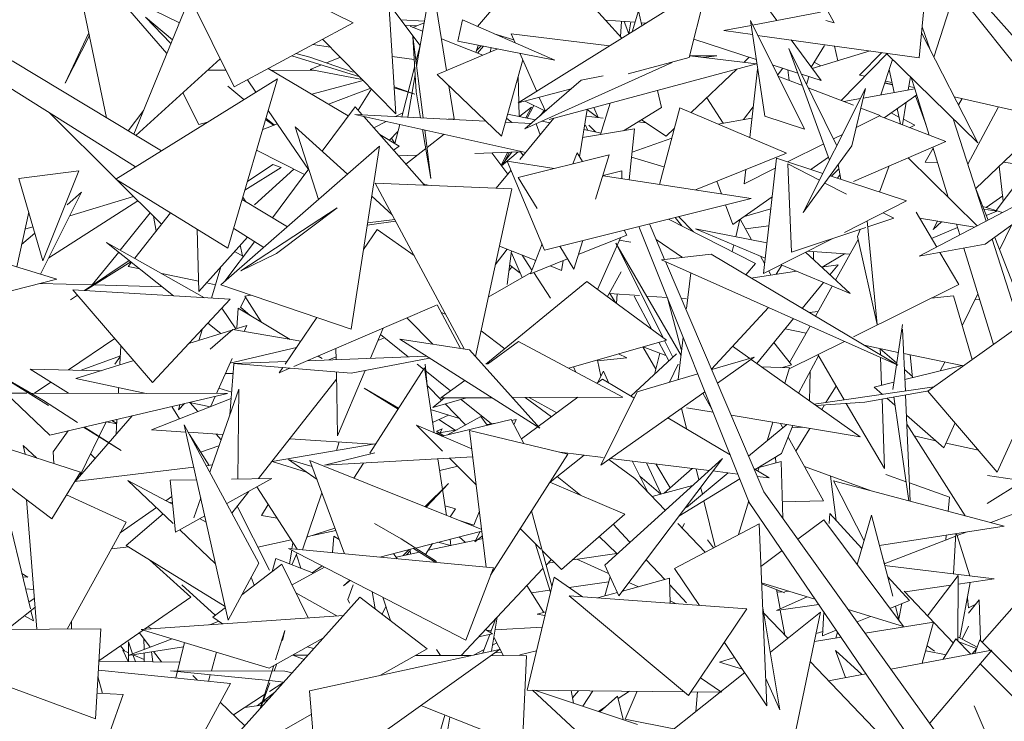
# Model space of a CAD drawing. Header units: metres. Extents: x -14.5 to 13.1, y -18.9 to 3.3.
# Tile 141 of 216: x 10.412 to 10.59, y 2.424 to 2.55. Entities that reach past the tile are written whole.
import ezdxf

# ---------------------------------------------------------------- set-up
doc = ezdxf.new("R2010")
doc.units = ezdxf.units.M
doc.layers.add('G-IMPT', color=7, linetype='Continuous', lineweight=5)
doc.layers.add('L-PLNT', color=7, linetype='Continuous', lineweight=5, true_color=0x005900)

# ---------------------------------------------------------------- blocks, each defined once
blk = doc.blocks.new('ÁRVORES ORNAMENTAIS - Pequeno e Médio Porte - Ipê-roxo-2940656-CORTE_CALÇADA')
at = {"layer": 'G-IMPT', "color": 253, "true_color": 0xaaaaaa}
for p, q in [((6.86834, 2.56926), (6.87867, 2.54975)), ((6.77033, 2.53819), (6.75593, 2.56745)), ((6.75593, 2.56745), (6.79184, 2.54977)), ((6.7582, 2.54422), (6.74068, 2.56441)), ((6.74733, 2.53261), (6.74068, 2.56441)), ((6.79957, 2.53331), (6.79757, 2.56373)), ((6.86236, 2.55833), (6.86834, 2.55018)), ((6.90197, 2.55998), (6.89669, 2.54356)), ((6.80329, 2.54189), (6.80603, 2.55778)), ((6.80603, 2.55778), (6.80869, 2.54116)), ((6.81427, 2.54909), (6.82093, 2.55681)), ((6.85581, 2.55665), (6.8216, 2.53528)), ((6.85581, 2.55665), (6.85253, 2.54349)), ((6.90185, 2.5576), (6.92555, 2.53094)), ((6.74839, 2.55568), (6.76046, 2.54975)), ((6.89402, 2.54346), (6.89513, 2.55533)), ((6.90098, 2.55517), (6.9193, 2.53208)), ((6.75226, 2.52964), (6.76175, 2.55291)), ((6.80391, 2.54568), (6.79826, 2.55321)), ((6.84036, 2.547), (6.83445, 2.55351)), ((6.84219, 2.54814), (6.84335, 2.55193)), ((6.84335, 2.55193), (6.84398, 2.54926)), ((6.86396, 2.54933), (6.87621, 2.55169)), ((6.75433, 2.55077), (6.75893, 2.546)), ((6.75433, 2.55077), (6.75921, 2.54669)), ((6.77033, 2.53819), (6.79184, 2.54977)), ((6.8047, 2.55003), (6.80046, 2.55028)), ((6.80465, 2.54976), (6.80262, 2.54892)), ((6.81076, 2.54645), (6.81157, 2.55027)), ((6.82824, 2.54303), (6.81157, 2.55027)), ((6.83744, 2.55022), (6.84272, 2.54986)), ((6.84031, 2.55002), (6.84008, 2.54731)), ((6.84077, 2.54999), (6.84159, 2.54777)), ((6.84198, 2.54991), (6.84159, 2.54777)), ((6.84386, 2.54978), (6.84471, 2.54972)), ((6.86355, 2.55015), (6.87332, 2.53056)), ((6.86355, 2.55015), (6.86615, 2.53289)), ((6.87867, 2.54975), (6.87717, 2.55017)), ((6.74412, 2.54795), (6.73983, 2.53886)), ((6.80116, 2.54934), (6.80328, 2.5492)), ((6.80438, 2.54822), (6.8021, 2.54913)), ((6.81731, 2.54778), (6.82084, 2.5467)), ((6.82038, 2.54774), (6.8381, 2.54558)), ((6.82038, 2.54774), (6.82109, 2.54613)), ((6.85879, 2.54834), (6.86368, 2.54928)), ((6.86393, 2.54762), (6.85879, 2.54834)), ((6.89444, 2.54795), (6.90462, 2.52808)), ((6.89602, 2.54487), (6.89455, 2.54904)), ((6.74422, 2.54749), (6.73983, 2.53886)), ((6.78775, 2.54536), (6.78453, 2.54584)), ((6.78633, 2.54681), (6.79957, 2.53331)), ((6.80321, 2.53731), (6.80259, 2.5473)), ((6.80449, 2.53259), (6.80259, 2.5473)), ((6.81523, 2.5439), (6.80778, 2.54686)), ((6.82824, 2.54303), (6.81076, 2.54645)), ((6.86461, 2.54314), (6.85336, 2.54682)), ((6.89402, 2.54346), (6.86487, 2.54749)), ((6.87093, 2.54666), (6.87631, 2.53932)), ((6.78399, 2.54358), (6.78151, 2.54421)), ((6.80394, 2.54565), (6.80318, 2.54273)), ((6.81796, 2.54504), (6.80698, 2.54045)), ((6.81442, 2.54568), (6.81397, 2.5444)), ((6.81493, 2.5456), (6.81409, 2.54473)), ((6.81538, 2.54555), (6.81431, 2.54426)), ((6.81678, 2.54527), (6.81658, 2.54446)), ((6.82192, 2.54426), (6.82497, 2.53738)), ((6.87049, 2.54513), (6.87787, 2.52497)), ((6.87049, 2.54513), (6.87917, 2.52757)), ((6.87693, 2.54568), (6.87454, 2.54173)), ((6.87472, 2.54148), (6.88516, 2.54468)), ((6.87932, 2.54289), (6.87875, 2.54557)), ((6.88821, 2.54415), (6.87996, 2.53573)), ((6.88326, 2.54032), (6.88729, 2.54439)), ((6.90462, 2.52808), (6.88808, 2.54428)), ((6.75721, 2.52666), (6.73029, 2.54289)), ((6.76783, 2.54328), (6.75261, 2.52943)), ((6.79303, 2.53998), (6.78076, 2.54381)), ((6.78399, 2.54358), (6.79181, 2.54082)), ((6.78953, 2.54354), (6.78702, 2.54251)), ((6.80285, 2.54311), (6.79889, 2.5437)), ((6.82245, 2.54307), (6.81862, 2.52927)), ((6.82285, 2.53061), (6.84942, 2.54262)), ((6.86464, 2.54235), (6.82723, 2.53228)), ((6.84148, 2.54055), (6.85253, 2.54349)), ((6.85261, 2.54381), (6.86464, 2.54235)), ((6.85751, 2.54382), (6.85262, 2.54382)), ((6.85512, 2.54351), (6.85751, 2.54382)), ((6.86238, 2.54262), (6.86336, 2.54355)), ((6.8751, 2.54265), (6.8763, 2.54197)), ((6.88924, 2.54314), (6.88714, 2.53675)), ((6.76553, 2.54119), (6.76886, 2.54118)), ((6.79096, 2.53294), (6.77648, 2.54151)), ((6.77704, 2.54118), (6.78484, 2.54117)), ((6.78611, 2.54214), (6.7841, 2.54131)), ((6.79348, 2.53952), (6.7841, 2.54131)), ((6.80293, 2.54177), (6.80061, 2.53279)), ((6.85284, 2.53354), (6.86109, 2.54139)), ((6.86343, 2.52904), (6.86487, 2.5414)), ((6.87212, 2.54069), (6.86752, 2.54219)), ((6.86845, 2.54032), (6.8694, 2.54158)), ((6.87054, 2.53937), (6.87033, 2.54127)), ((6.87631, 2.53932), (6.8728, 2.54047)), ((6.88949, 2.53717), (6.88864, 2.54133)), ((6.75252, 2.52375), (6.72743, 2.53953)), ((6.74896, 2.52154), (6.77817, 2.53967)), ((6.77817, 2.53967), (6.76923, 2.50905)), ((6.77273, 2.53949), (6.77426, 2.53724)), ((6.78435, 2.53685), (6.79366, 2.53934)), ((6.80171, 2.53273), (6.80302, 2.54034)), ((6.81862, 2.52927), (6.80698, 2.54045)), ((6.82181, 2.53283), (6.82164, 2.54014)), ((6.833, 2.53938), (6.82285, 2.53061)), ((6.833, 2.53938), (6.83698, 2.54017)), ((6.87294, 2.53845), (6.86854, 2.54014)), ((6.87413, 2.54003), (6.87371, 2.53862)), ((6.88326, 2.54032), (6.88424, 2.5401)), ((6.88783, 2.53884), (6.88921, 2.53855)), ((6.8892, 2.53859), (6.88785, 2.53889)), ((6.88796, 2.53925), (6.88912, 2.53898)), ((6.89245, 2.54), (6.89207, 2.53763)), ((6.89327, 2.53783), (6.89258, 2.53987)), ((6.76107, 2.53713), (6.76398, 2.53141)), ((6.76922, 2.5383), (6.77209, 2.5359)), ((6.78738, 2.53506), (6.795, 2.53798)), ((6.79276, 2.53397), (6.79514, 2.53783)), ((6.79925, 2.5382), (6.80296, 2.53689)), ((6.80296, 2.53689), (6.79926, 2.53804)), ((6.80321, 2.53731), (6.80401, 2.53261)), ((6.80914, 2.53838), (6.8101, 2.53239)), ((6.8216, 2.53528), (6.8312, 2.53782)), ((6.84676, 2.53753), (6.84749, 2.53444)), ((6.88435, 2.53788), (6.87311, 2.51549)), ((6.88215, 2.53489), (6.874, 2.53804)), ((6.88435, 2.53788), (6.88189, 2.52754)), ((6.88394, 2.53617), (6.89327, 2.53785)), ((6.89218, 2.53828), (6.8932, 2.53805)), ((6.89584, 2.52946), (6.89327, 2.53783)), ((6.82654, 2.53379), (6.82292, 2.53562)), ((6.82545, 2.5363), (6.82656, 2.53381)), ((6.83652, 2.52958), (6.83825, 2.53524)), ((6.85864, 2.53161), (6.85567, 2.53624)), ((6.88046, 2.53554), (6.88345, 2.53608)), ((6.89361, 2.53674), (6.88772, 2.53259)), ((6.89171, 2.5354), (6.89105, 2.53131)), ((6.89528, 2.53128), (6.89335, 2.53655)), ((6.90035, 2.53642), (6.9193, 2.53208)), ((6.90177, 2.53609), (6.90111, 2.53494)), ((6.74901, 2.52157), (6.737, 2.53351)), ((6.75404, 2.53399), (6.75122, 2.53027)), ((6.7765, 2.53395), (6.78377, 2.5233)), ((6.7922, 2.53461), (6.78622, 2.52658)), ((6.7922, 2.53461), (6.79349, 2.53315)), ((6.8008, 2.53353), (6.79948, 2.53284)), ((6.82402, 2.53451), (6.82192, 2.53289)), ((6.82301, 2.53259), (6.82402, 2.53451)), ((6.82326, 2.53254), (6.82447, 2.53484)), ((6.82559, 2.53297), (6.82639, 2.534)), ((6.83408, 2.53412), (6.83271, 2.52554)), ((6.83409, 2.53413), (6.83603, 2.53268)), ((6.83528, 2.53445), (6.83606, 2.53267)), ((6.84062, 2.53027), (6.84749, 2.53444)), ((6.85081, 2.53441), (6.84712, 2.52058)), ((6.85081, 2.53441), (6.87007, 2.52621)), ((6.86232, 2.53227), (6.86407, 2.53457)), ((6.88697, 2.53302), (6.88351, 2.53436)), ((6.89039, 2.53275), (6.88898, 2.53348)), ((6.89066, 2.53146), (6.89009, 2.53426)), ((6.90284, 2.52421), (6.90838, 2.53458)), ((6.76398, 2.53141), (6.76553, 2.53183)), ((6.77602, 2.5323), (6.77743, 2.53126)), ((6.77609, 2.53255), (6.77757, 2.53131)), ((6.81578, 2.532), (6.79212, 2.53322)), ((6.82302, 2.52637), (6.79212, 2.53322)), ((6.79375, 2.53286), (6.80471, 2.52045)), ((6.7978, 2.53196), (6.79557, 2.5308)), ((6.809, 2.53235), (6.8101, 2.53239)), ((6.82398, 2.53158), (6.81933, 2.53182)), ((6.81954, 2.53257), (6.82049, 2.53176)), ((6.81973, 2.53325), (6.82474, 2.53224)), ((6.82192, 2.52505), (6.82809, 2.53251)), ((6.82593, 2.532), (6.82742, 2.5317)), ((6.83389, 2.53293), (6.83698, 2.53257)), ((6.84322, 2.53185), (6.84476, 2.53167)), ((6.84838, 2.5293), (6.84388, 2.53224)), ((6.85776, 2.53145), (6.86384, 2.53254)), ((6.87332, 2.53056), (6.86615, 2.53289)), ((6.88268, 2.53087), (6.88697, 2.53302)), ((6.88681, 2.53294), (6.89886, 2.5283)), ((6.89326, 2.53128), (6.89121, 2.53233)), ((6.90615, 2.51395), (6.9002, 2.5324)), ((6.91745, 2.5325), (6.90426, 2.51982)), ((6.7755, 2.53052), (6.77815, 2.53153)), ((6.7856, 2.51787), (6.78139, 2.53097)), ((6.7908, 2.52243), (6.78139, 2.53097)), ((6.79992, 2.53011), (6.7984, 2.52854)), ((6.80026, 2.53142), (6.79936, 2.52797)), ((6.80437, 2.53051), (6.80589, 2.52165)), ((6.80589, 2.52165), (6.80476, 2.53042)), ((6.82486, 2.53153), (6.82561, 2.52951)), ((6.84265, 2.53061), (6.83327, 2.52903)), ((6.8335, 2.53048), (6.8366, 2.52986)), ((6.83381, 2.5313), (6.83422, 2.53034)), ((6.83558, 2.53006), (6.83437, 2.5313)), ((6.84265, 2.53061), (6.84169, 2.5214)), ((6.84838, 2.5293), (6.84981, 2.53066)), ((6.89231, 2.53082), (6.89326, 2.53128)), ((6.80016, 2.52751), (6.79664, 2.52958)), ((6.79937, 2.52799), (6.79876, 2.52892)), ((6.80829, 2.52964), (6.80517, 2.52723)), ((6.84935, 2.52893), (6.84221, 2.52639)), ((6.87857, 2.5288), (6.8802, 2.52962)), ((6.88215, 2.52113), (6.89886, 2.5283)), ((6.7966, 2.52751), (6.76795, 2.50243)), ((6.7744, 2.52675), (6.78306, 2.52235)), ((6.79145, 2.49443), (6.7966, 2.52751)), ((6.80016, 2.52751), (6.79914, 2.52676)), ((6.80496, 2.52706), (6.80135, 2.52426)), ((6.82192, 2.52647), (6.8138, 2.52619)), ((6.8169, 2.5263), (6.81974, 2.52241)), ((6.81853, 2.52407), (6.81975, 2.52639)), ((6.8186, 2.52397), (6.8205, 2.52642)), ((6.82162, 2.52646), (6.81864, 2.52392)), ((6.81919, 2.52472), (6.82007, 2.5264)), ((6.82252, 2.52577), (6.822, 2.5266)), ((6.83227, 2.52627), (6.8315, 2.52428)), ((6.83227, 2.52627), (6.83322, 2.52471)), ((6.87027, 2.52463), (6.8768, 2.52791)), ((6.87311, 2.51549), (6.88189, 2.52754)), ((6.89656, 2.52711), (6.89509, 2.52459)), ((6.89928, 2.51826), (6.89651, 2.52729)), ((6.91647, 2.52725), (6.90794, 2.51585)), ((6.80338, 2.52584), (6.80005, 2.52572)), ((6.81962, 2.52475), (6.82815, 2.52346)), ((6.81962, 2.52475), (6.8264, 2.50871)), ((6.82162, 2.52185), (6.83808, 2.52591)), ((6.83561, 2.51794), (6.83808, 2.52591)), ((6.84796, 2.52373), (6.84211, 2.52548)), ((6.87007, 2.52621), (6.85364, 2.51959)), ((6.86591, 2.50447), (6.86826, 2.52529)), ((6.87665, 2.52254), (6.86826, 2.52529)), ((6.87767, 2.52552), (6.87446, 2.52326)), ((6.90453, 2.5131), (6.89204, 2.52537)), ((6.89509, 2.52459), (6.89736, 2.52453)), ((6.90924, 2.52462), (6.91396, 2.5239)), ((6.73148, 2.52167), (6.74232, 2.52305)), ((6.74232, 2.52305), (6.7358, 2.50681)), ((6.77229, 2.51953), (6.77884, 2.52364)), ((6.77734, 2.52419), (6.77276, 2.52112)), ((6.77401, 2.51691), (6.78111, 2.52334)), ((6.78383, 2.52337), (6.77726, 2.51456)), ((6.77734, 2.52419), (6.77884, 2.52364)), ((6.81767, 2.5199), (6.82032, 2.52311)), ((6.83698, 2.5222), (6.84036, 2.52306)), ((6.84037, 2.5216), (6.84036, 2.52306)), ((6.86245, 2.52069), (6.86806, 2.52351)), ((6.86245, 2.52069), (6.86275, 2.52326)), ((6.87097, 2.50835), (6.87029, 2.52427)), ((6.87604, 2.52133), (6.87029, 2.52427)), ((6.87818, 2.52204), (6.87955, 2.52342)), ((6.87942, 2.52415), (6.87991, 2.52148)), ((6.8869, 2.51919), (6.88864, 2.52392)), ((6.92603, 2.52437), (6.89404, 2.5076)), ((6.90596, 2.50976), (6.92603, 2.52437)), ((6.90846, 2.52386), (6.90922, 2.51756)), ((6.73148, 2.52167), (6.7358, 2.50681)), ((6.74896, 2.52154), (6.76923, 2.50905)), ((6.75725, 2.51338), (6.74916, 2.52142)), ((6.82162, 2.52185), (6.82505, 2.5162)), ((6.83698, 2.52212), (6.86371, 2.51806)), ((6.85748, 2.52114), (6.85833, 2.51888)), ((6.89176, 2.51761), (6.87794, 2.52212)), ((6.87929, 2.52168), (6.87974, 2.52239)), ((6.7428, 2.5192), (6.73541, 2.50436)), ((6.7428, 2.5192), (6.74019, 2.51691)), ((6.82049, 2.51978), (6.79581, 2.52083)), ((6.81186, 2.49087), (6.79581, 2.52083)), ((6.80537, 2.52042), (6.80448, 2.52071)), ((6.82049, 2.51978), (6.81391, 2.48951)), ((6.88093, 2.51883), (6.877, 2.52083)), ((6.90647, 2.51412), (6.90427, 2.51977)), ((6.73688, 2.50732), (6.75298, 2.51763)), ((6.7522, 2.5184), (6.74067, 2.51492)), ((6.77996, 2.51294), (6.7718, 2.51785)), ((6.77247, 2.51745), (6.77193, 2.51828)), ((6.79889, 2.51509), (6.79519, 2.51845)), ((6.86371, 2.51806), (6.8264, 2.50871)), ((6.86748, 2.51834), (6.86041, 2.51336)), ((6.88056, 2.51191), (6.89176, 2.51761)), ((6.90911, 2.51851), (6.90611, 2.51642)), ((6.77156, 2.50495), (6.78896, 2.51634)), ((6.778, 2.50813), (6.78896, 2.51634)), ((6.85908, 2.5169), (6.86041, 2.51336)), ((6.86247, 2.51481), (6.86723, 2.51614)), ((6.9055, 2.51661), (6.90909, 2.51549)), ((6.90803, 2.51577), (6.90569, 2.51613)), ((6.90803, 2.51577), (6.90614, 2.51497)), ((6.73109, 2.50569), (6.73325, 2.51557)), ((6.74979, 2.50872), (6.75519, 2.51543)), ((6.75887, 2.51544), (6.75241, 2.50724)), ((6.75627, 2.51214), (6.75577, 2.51485)), ((6.79437, 2.5132), (6.79949, 2.51397)), ((6.79445, 2.51366), (6.79935, 2.51422)), ((6.86447, 2.50632), (6.84879, 2.51432)), ((6.8512, 2.51309), (6.84999, 2.51462)), ((6.8533, 2.51202), (6.8506, 2.51478)), ((6.86091, 2.51112), (6.86167, 2.51425)), ((6.86171, 2.51428), (6.86376, 2.51056)), ((6.88647, 2.4953), (6.88463, 2.51398)), ((6.88474, 2.5129), (6.88947, 2.51446)), ((6.88947, 2.51446), (6.88752, 2.51545)), ((6.8935, 2.51556), (6.8972, 2.50926)), ((6.89412, 2.51449), (6.90406, 2.51285)), ((6.89655, 2.51242), (6.89737, 2.51396)), ((6.89804, 2.51385), (6.89655, 2.51242)), ((6.70639, 2.51332), (6.73831, 2.50346)), ((6.73402, 2.51292), (6.73258, 2.51248)), ((6.76366, 2.51248), (6.76395, 2.50123)), ((6.77568, 2.5092), (6.77027, 2.5126)), ((6.79369, 2.50881), (6.79618, 2.51245)), ((6.80283, 2.50774), (6.79618, 2.51245)), ((6.84075, 2.51231), (6.84128, 2.51143)), ((6.86335, 2.46317), (6.84342, 2.51298)), ((6.84807, 2.50705), (6.84533, 2.51346)), ((6.86654, 2.51002), (6.85364, 2.51254)), ((6.86623, 2.50728), (6.85364, 2.51254)), ((6.86689, 2.51312), (6.86268, 2.51253)), ((6.87097, 2.50835), (6.8844, 2.51279)), ((6.88292, 2.51116), (6.88336, 2.51244)), ((6.90096, 2.51279), (6.89628, 2.51082)), ((6.90137, 2.51145), (6.90078, 2.5134)), ((6.91072, 2.51322), (6.90854, 2.50878)), ((6.73435, 2.5118), (6.73197, 2.50972)), ((6.77273, 2.51105), (6.76395, 2.50123)), ((6.83168, 2.50527), (6.83328, 2.51044)), ((6.83249, 2.5079), (6.84128, 2.51143)), ((6.83598, 2.50163), (6.84008, 2.51095)), ((6.83988, 2.51051), (6.84199, 2.51016)), ((6.84655, 2.51061), (6.85133, 2.50741)), ((6.86591, 2.50447), (6.87832, 2.51077)), ((6.88303, 2.51065), (6.87894, 2.50329)), ((6.88647, 2.4953), (6.88292, 2.51116)), ((6.91221, 2.49512), (6.90721, 2.51067)), ((6.9135, 2.49604), (6.90768, 2.51101)), ((6.75942, 2.50046), (6.74733, 2.51011)), ((6.74733, 2.51011), (6.765, 2.50012)), ((6.77403, 2.51023), (6.76869, 2.50308)), ((6.77205, 2.50757), (6.77044, 2.50849)), ((6.77188, 2.50767), (6.77144, 2.5096)), ((6.8175, 2.50604), (6.81966, 2.50887)), ((6.81824, 2.50942), (6.8248, 2.50686)), ((6.81962, 2.50253), (6.82045, 2.50856)), ((6.82594, 2.50982), (6.82386, 2.50442)), ((6.82917, 2.50941), (6.83168, 2.50527)), ((6.84779, 2.49294), (6.83928, 2.51)), ((6.85104, 2.48966), (6.83928, 2.51)), ((6.86027, 2.50847), (6.86056, 2.50965)), ((6.87393, 2.50854), (6.88155, 2.50799)), ((6.87493, 2.507), (6.87497, 2.50847)), ((6.90596, 2.50976), (6.89404, 2.5076)), ((6.90744, 2.4917), (6.90211, 2.50906)), ((6.75141, 2.50685), (6.74331, 2.50144)), ((6.74473, 2.50243), (6.74951, 2.50837)), ((6.77156, 2.50495), (6.778, 2.50813)), ((6.8204, 2.50824), (6.82238, 2.50375)), ((6.82412, 2.50511), (6.82233, 2.50783)), ((6.82386, 2.50442), (6.83056, 2.50712)), ((6.82973, 2.50678), (6.82945, 2.50505)), ((6.85646, 2.50797), (6.84752, 2.50699)), ((6.89019, 2.48792), (6.84752, 2.50699)), ((6.85646, 2.50797), (6.89019, 2.48792)), ((6.86538, 2.50763), (6.86612, 2.50629)), ((6.8735, 2.50832), (6.88156, 2.50086)), ((6.88055, 2.50806), (6.87654, 2.50564)), ((6.89777, 2.50828), (6.90118, 2.50248)), ((6.74346, 2.50143), (6.75171, 2.50661)), ((6.75184, 2.50651), (6.75124, 2.50576)), ((6.75333, 2.50532), (6.75124, 2.50576)), ((6.76627, 2.50005), (6.76794, 2.50569)), ((6.81996, 2.50498), (6.82049, 2.50571)), ((6.8201, 2.506), (6.82192, 2.50461)), ((6.8274, 2.50585), (6.82945, 2.50505)), ((6.86599, 2.46508), (6.84823, 2.50668)), ((6.86447, 2.50632), (6.86276, 2.50423)), ((6.8637, 2.50367), (6.87186, 2.50492)), ((6.86686, 2.50495), (6.86727, 2.50421)), ((6.86821, 2.50436), (6.86926, 2.50601)), ((6.88156, 2.50086), (6.86909, 2.50608)), ((6.87642, 2.50562), (6.87941, 2.50608)), ((6.8779, 2.50425), (6.87941, 2.50608)), ((6.71666, 2.49799), (6.73831, 2.50346)), ((6.76391, 2.5031), (6.75727, 2.50449)), ((6.81623, 2.50021), (6.82395, 2.50465)), ((6.82747, 2.50005), (6.82443, 2.50465)), ((6.83774, 2.50034), (6.84021, 2.50482)), ((6.85204, 2.49818), (6.8528, 2.50463)), ((6.89562, 2.48323), (6.92391, 2.5035)), ((6.90812, 2.46863), (6.92391, 2.5035)), ((6.73527, 2.5027), (6.74479, 2.50243)), ((6.7696, 2.49985), (6.74121, 2.50156)), ((6.74121, 2.50156), (6.75562, 2.48482)), ((6.74504, 2.50242), (6.7574, 2.50207)), ((6.76698, 2.50245), (6.76535, 2.50279)), ((6.79145, 2.49443), (6.76795, 2.50243)), ((6.83403, 2.50307), (6.81581, 2.48814)), ((6.83403, 2.50307), (6.84843, 2.49247)), ((6.8729, 2.4982), (6.87676, 2.50287)), ((6.87834, 2.50221), (6.8753, 2.49677)), ((6.90118, 2.50248), (6.88215, 2.49304)), ((6.74205, 2.50059), (6.7408, 2.49975)), ((6.7408, 2.49975), (6.74207, 2.50056)), ((6.7696, 2.49985), (6.75562, 2.48482)), ((6.77148, 2.49839), (6.77242, 2.50018)), ((6.77338, 2.50059), (6.77229, 2.50038)), ((6.7752, 2.49576), (6.77229, 2.50038)), ((6.84354, 2.5005), (6.83805, 2.5009)), ((6.83919, 2.49927), (6.83817, 2.50089)), ((6.83953, 2.50079), (6.83936, 2.49915)), ((6.84258, 2.50042), (6.84579, 2.49441)), ((6.84856, 2.50014), (6.84482, 2.50041)), ((6.84858, 2.50008), (6.85109, 2.49078)), ((6.85204, 2.49989), (6.8511, 2.49996)), ((6.89622, 2.50002), (6.90022, 2.50048)), ((6.90361, 2.48895), (6.90022, 2.50048)), ((6.90465, 2.5008), (6.90182, 2.49503)), ((6.90498, 2.49971), (6.90415, 2.49979)), ((6.77067, 2.49448), (6.7681, 2.49824)), ((6.77109, 2.49822), (6.77081, 2.49471)), ((6.77109, 2.49822), (6.78049, 2.49259)), ((6.77148, 2.49839), (6.77325, 2.49693)), ((6.80687, 2.49876), (6.78114, 2.48771)), ((6.80699, 2.49881), (6.81119, 2.49097)), ((6.86682, 2.49837), (6.85653, 2.48724)), ((6.77955, 2.48814), (6.78529, 2.49653)), ((6.80623, 2.49172), (6.80152, 2.49646)), ((6.8077, 2.49748), (6.80849, 2.49717)), ((6.8647, 2.48827), (6.87137, 2.49634)), ((6.87418, 2.49744), (6.87578, 2.49763)), ((6.76995, 2.49426), (6.76216, 2.49185)), ((6.764, 2.49242), (6.76462, 2.49449)), ((6.76796, 2.49364), (6.76559, 2.49553)), ((6.77011, 2.4944), (6.76603, 2.49085)), ((6.78237, 2.49227), (6.77011, 2.4944)), ((6.77262, 2.49509), (6.7703, 2.49437)), ((6.77262, 2.49509), (6.77215, 2.49405)), ((6.79723, 2.49462), (6.79494, 2.48919)), ((6.87361, 2.49372), (6.86985, 2.4945)), ((6.87433, 2.49501), (6.87065, 2.48841)), ((6.88925, 2.48356), (6.89101, 2.49528)), ((6.89104, 2.49445), (6.89154, 2.48327)), ((6.74044, 2.48707), (6.7488, 2.49274)), ((6.79751, 2.49288), (6.7963, 2.4924)), ((6.80177, 2.48945), (6.79675, 2.49349)), ((6.81282, 2.49072), (6.80027, 2.49262)), ((6.82557, 2.47658), (6.80027, 2.49262)), ((6.81921, 2.49092), (6.81492, 2.49417)), ((6.83078, 2.48738), (6.84843, 2.49247)), ((6.85053, 2.48534), (6.85143, 2.49298)), ((6.7499, 2.49146), (6.74972, 2.48814)), ((6.78159, 2.49113), (6.76958, 2.48828)), ((6.78871, 2.49097), (6.78875, 2.48895)), ((6.81282, 2.49072), (6.82557, 2.47658)), ((6.81608, 2.48814), (6.82168, 2.49223)), ((6.84054, 2.48218), (6.82168, 2.49223)), ((6.84647, 2.48724), (6.84413, 2.49123)), ((6.84832, 2.48969), (6.8442, 2.49125)), ((6.84704, 2.49207), (6.84884, 2.4887)), ((6.84957, 2.48937), (6.84808, 2.49237)), ((6.86345, 2.48915), (6.86034, 2.49136)), ((6.87099, 2.48798), (6.8678, 2.49202)), ((6.88053, 2.49224), (6.87056, 2.4873)), ((6.89025, 2.49025), (6.88412, 2.49153)), ((6.88702, 2.49093), (6.88706, 2.48978)), ((6.88997, 2.48836), (6.88702, 2.49092)), ((6.74274, 2.48702), (6.7498, 2.48964)), ((6.74881, 2.48814), (6.7498, 2.48956)), ((6.76997, 2.48915), (6.76715, 2.48282)), ((6.80506, 2.48958), (6.78354, 2.48875)), ((6.78551, 2.48959), (6.78626, 2.48914)), ((6.78874, 2.48942), (6.78742, 2.4889)), ((6.7915, 2.48651), (6.80564, 2.48922)), ((6.83596, 2.48873), (6.84124, 2.48928)), ((6.84124, 2.48928), (6.83975, 2.48997)), ((6.842, 2.48236), (6.85022, 2.48998)), ((6.84722, 2.49011), (6.84622, 2.48627)), ((6.85658, 2.48713), (6.86423, 2.48938)), ((6.86423, 2.48938), (6.8576, 2.48471)), ((6.88338, 2.47501), (6.86368, 2.48899)), ((6.87226, 2.4829), (6.87588, 2.48962)), ((6.87574, 2.48986), (6.88052, 2.48168)), ((6.88708, 2.48931), (6.88724, 2.48431)), ((6.90201, 2.48781), (6.89124, 2.49005)), ((6.89242, 2.4898), (6.89282, 2.48568)), ((6.74632, 2.48694), (6.73351, 2.48722)), ((6.74042, 2.48288), (6.73351, 2.48722)), ((6.75222, 2.48877), (6.74179, 2.48554)), ((6.7703, 2.48814), (6.76958, 2.47896)), ((6.77986, 2.4886), (6.77022, 2.48823)), ((6.7915, 2.48651), (6.77022, 2.48823)), ((6.77847, 2.48657), (6.77912, 2.48751)), ((6.78042, 2.48741), (6.77847, 2.48657)), ((6.79485, 2.47203), (6.80469, 2.48748)), ((6.80453, 2.48724), (6.8034, 2.48814)), ((6.80469, 2.48748), (6.80645, 2.47573)), ((6.80526, 2.48365), (6.80485, 2.48814)), ((6.83207, 2.48669), (6.8316, 2.48762)), ((6.83593, 2.48887), (6.83658, 2.48596)), ((6.85054, 2.48814), (6.84893, 2.48487)), ((6.86556, 2.48766), (6.87061, 2.48745)), ((6.86936, 2.4875), (6.87099, 2.48798)), ((6.87061, 2.48745), (6.86976, 2.48468)), ((6.8928, 2.48589), (6.89137, 2.48714)), ((6.90177, 2.48786), (6.89144, 2.48534)), ((6.89864, 2.48851), (6.89785, 2.4869)), ((6.72638, 2.48712), (6.7368, 2.48066)), ((6.72638, 2.48712), (6.73592, 2.48157)), ((6.74179, 2.48554), (6.75449, 2.48285)), ((6.77016, 2.48641), (6.76876, 2.48644)), ((6.78882, 2.4854), (6.77477, 2.46745)), ((6.7888, 2.48673), (6.78902, 2.47517)), ((6.79401, 2.48699), (6.78902, 2.47517)), ((6.80943, 2.4833), (6.80475, 2.48706)), ((6.83685, 2.4854), (6.83586, 2.48467)), ((6.83596, 2.48475), (6.83702, 2.48683)), ((6.83685, 2.4854), (6.84254, 2.48203)), ((6.83702, 2.48683), (6.83801, 2.48471)), ((6.84309, 2.48315), (6.85406, 2.48638)), ((6.87421, 2.48152), (6.87436, 2.48679)), ((6.73429, 2.48289), (6.73723, 2.48489)), ((6.74949, 2.48391), (6.74944, 2.48286)), ((6.76594, 2.46863), (6.77122, 2.48362)), ((6.7699, 2.48307), (6.76758, 2.4838)), ((6.77122, 2.48362), (6.77101, 2.46738)), ((6.79382, 2.48379), (6.79994, 2.48002)), ((6.79382, 2.48379), (6.80004, 2.48018)), ((6.80782, 2.48159), (6.80521, 2.48428)), ((6.80768, 2.48202), (6.81201, 2.48518)), ((6.8751, 2.48089), (6.89673, 2.48402)), ((6.87721, 2.4812), (6.87906, 2.48418)), ((6.88944, 2.48485), (6.8859, 2.48399)), ((6.8859, 2.48399), (6.88741, 2.48267)), ((6.72913, 2.48291), (6.73294, 2.4829)), ((6.72913, 2.48291), (6.73706, 2.4753)), ((6.73364, 2.4829), (6.76913, 2.48281)), ((6.76913, 2.48281), (6.73706, 2.4753)), ((6.76981, 2.48194), (6.75544, 2.47626)), ((6.76691, 2.4823), (6.76607, 2.4804)), ((6.80625, 2.48031), (6.81228, 2.48205)), ((6.80835, 2.48203), (6.80625, 2.48031)), ((6.80768, 2.48202), (6.81691, 2.48207)), ((6.82061, 2.48208), (6.84054, 2.48218)), ((6.83243, 2.48214), (6.82223, 2.47462)), ((6.82762, 2.4786), (6.82289, 2.48209)), ((6.82364, 2.4821), (6.82863, 2.47934)), ((6.84309, 2.48315), (6.83657, 2.46989)), ((6.85536, 2.48313), (6.83657, 2.46989)), ((6.85661, 2.48002), (6.85497, 2.48286)), ((6.89575, 2.48332), (6.88422, 2.48129)), ((6.88733, 2.48184), (6.88775, 2.46928)), ((6.88819, 2.48199), (6.88966, 2.48071)), ((6.88944, 2.48221), (6.89217, 2.46343)), ((6.89157, 2.48259), (6.89241, 2.46336)), ((6.90812, 2.46863), (6.89562, 2.48323)), ((6.74208, 2.47759), (6.73592, 2.48157)), ((6.75909, 2.48046), (6.76049, 2.47825)), ((6.76137, 2.481), (6.76029, 2.4799)), ((6.76029, 2.4799), (6.76056, 2.48081)), ((6.76226, 2.4812), (6.76607, 2.4804)), ((6.76377, 2.47955), (6.76243, 2.48117)), ((6.81215, 2.47716), (6.80846, 2.48094)), ((6.81682, 2.47736), (6.81133, 2.48177)), ((6.85115, 2.48017), (6.85204, 2.47649)), ((6.85204, 2.48025), (6.85684, 2.47945)), ((6.87542, 2.48066), (6.88422, 2.48129)), ((6.87643, 2.47994), (6.87694, 2.48077)), ((6.88088, 2.48105), (6.88775, 2.46928)), ((6.75192, 2.47878), (6.74162, 2.46696)), ((6.80582, 2.47996), (6.81104, 2.4783)), ((6.80617, 2.47761), (6.80906, 2.47893)), ((6.8149, 2.47868), (6.80887, 2.47534)), ((6.8149, 2.47868), (6.81606, 2.47711)), ((6.84866, 2.47841), (6.85992, 2.47175)), ((6.86008, 2.47891), (6.88338, 2.47501)), ((6.89173, 2.47892), (6.89851, 2.47302)), ((6.73742, 2.46022), (6.71417, 2.47777)), ((6.71417, 2.47777), (6.74261, 2.46864)), ((6.7425, 2.46796), (6.74726, 2.47769)), ((6.74314, 2.47673), (6.74995, 2.47251)), ((6.74995, 2.47251), (6.74334, 2.47677)), ((6.74729, 2.4777), (6.74914, 2.47735)), ((6.74914, 2.47739), (6.74828, 2.47793)), ((6.74918, 2.47814), (6.74903, 2.47547)), ((6.76929, 2.44188), (6.76135, 2.47714)), ((6.7748, 2.45221), (6.76135, 2.47714)), ((6.80798, 2.4724), (6.80325, 2.4771)), ((6.80325, 2.4771), (6.81327, 2.47282)), ((6.80791, 2.47647), (6.80692, 2.47601)), ((6.81027, 2.47623), (6.80732, 2.47814)), ((6.80791, 2.47647), (6.80757, 2.47577)), ((6.80792, 2.4751), (6.82034, 2.47816)), ((6.81762, 2.47749), (6.81598, 2.47721)), ((6.82267, 2.47379), (6.82034, 2.47816)), ((6.82126, 2.47812), (6.82043, 2.47798)), ((6.82087, 2.47716), (6.82126, 2.47812)), ((6.87013, 2.47723), (6.86323, 2.47153)), ((6.86761, 2.47765), (6.86658, 2.4743)), ((6.86942, 2.47664), (6.86899, 2.47742)), ((6.87121, 2.47705), (6.86918, 2.472)), ((6.87104, 2.47664), (6.87295, 2.47676)), ((6.87177, 2.47243), (6.87431, 2.47653)), ((6.8918, 2.4773), (6.90234, 2.46073)), ((6.90051, 2.47751), (6.89851, 2.47302)), ((6.7377, 2.47228), (6.74036, 2.47608)), ((6.76164, 2.47586), (6.75544, 2.47626)), ((6.76833, 2.47543), (6.76206, 2.47583)), ((6.76228, 2.47542), (6.76581, 2.46985)), ((6.76799, 2.47444), (6.76711, 2.47551)), ((6.80822, 2.47518), (6.80687, 2.47605)), ((6.80687, 2.47575), (6.80788, 2.47512)), ((6.81059, 2.47629), (6.80735, 2.47573)), ((6.8306, 2.4719), (6.81286, 2.47612)), ((6.81586, 2.45146), (6.81286, 2.47612)), ((6.87677, 2.46344), (6.87036, 2.47495)), ((6.89705, 2.47429), (6.89316, 2.47516)), ((6.73472, 2.47117), (6.73223, 2.47342)), ((6.7326, 2.47186), (6.73223, 2.47342)), ((6.76761, 2.47337), (6.76429, 2.47225)), ((6.79582, 2.47376), (6.77724, 2.47057)), ((6.79537, 2.47368), (6.78041, 2.47465)), ((6.7888, 2.47256), (6.78931, 2.47407)), ((6.90475, 2.47257), (6.89889, 2.47388)), ((6.7378, 2.47019), (6.7377, 2.47228)), ((6.74524, 2.47112), (6.74443, 2.47192)), ((6.78665, 2.46986), (6.79576, 2.47211)), ((6.81344, 2.47141), (6.78665, 2.46986)), ((6.81405, 2.46635), (6.80921, 2.47117)), ((6.8306, 2.4719), (6.81664, 2.45)), ((6.82738, 2.4668), (6.83356, 2.4717)), ((6.82915, 2.47224), (6.83698, 2.47128)), ((6.86918, 2.472), (6.86441, 2.46909)), ((6.86817, 2.47032), (6.86809, 2.47134)), ((6.74155, 2.46692), (6.76307, 2.46952)), ((6.76532, 2.46979), (6.76639, 2.46992)), ((6.7834, 2.46862), (6.77724, 2.47057)), ((6.78531, 2.46727), (6.78016, 2.47091)), ((6.78016, 2.47091), (6.78443, 2.46965)), ((6.78404, 2.47071), (6.81504, 2.45826)), ((6.78404, 2.47071), (6.79027, 2.45389)), ((6.79198, 2.46752), (6.79373, 2.47027)), ((6.80715, 2.47105), (6.80869, 2.46081)), ((6.81071, 2.46968), (6.80748, 2.4689)), ((6.8585, 2.47112), (6.83727, 2.45183)), ((6.84271, 2.46746), (6.83803, 2.47092)), ((6.83831, 2.47112), (6.85609, 2.46893)), ((6.83982, 2.44628), (6.8585, 2.47112)), ((6.84219, 2.47064), (6.84504, 2.46503)), ((6.84479, 2.47032), (6.84744, 2.46467)), ((6.84908, 2.46578), (6.84651, 2.47011)), ((6.86512, 2.46952), (6.8649, 2.4688)), ((6.86912, 2.47057), (6.86511, 2.46948)), ((6.8694, 2.46032), (6.86912, 2.47057)), ((6.87331, 2.46966), (6.88539, 2.46523)), ((6.73742, 2.46022), (6.74261, 2.46864)), ((6.83288, 2.46445), (6.82867, 2.46783)), ((6.84357, 2.46793), (6.84741, 2.46466)), ((6.848, 2.46482), (6.85307, 2.4693)), ((6.85957, 2.4685), (6.85204, 2.46227)), ((6.85379, 2.46921), (6.85426, 2.46726)), ((6.85679, 2.46884), (6.8613, 2.46829)), ((6.86423, 2.4692), (6.86694, 2.46759)), ((6.8648, 2.46786), (6.86694, 2.46759)), ((6.87801, 2.46793), (6.87905, 2.45987)), ((6.88802, 2.46819), (6.89166, 2.4669)), ((6.90636, 2.46802), (6.91287, 2.46703)), ((6.75932, 2.45937), (6.75118, 2.46712)), ((6.75922, 2.46283), (6.75118, 2.46712)), ((6.76358, 2.46725), (6.75878, 2.46717)), ((6.75878, 2.46717), (6.75973, 2.4578)), ((6.77718, 2.46749), (6.76901, 2.46295)), ((6.77718, 2.46749), (6.76985, 2.46736)), ((6.78175, 2.4547), (6.77442, 2.46596)), ((6.80476, 2.46239), (6.80903, 2.46656)), ((6.80903, 2.46656), (6.805, 2.46229)), ((6.82735, 2.46681), (6.84086, 2.46104)), ((6.84818, 2.46174), (6.84271, 2.46746)), ((6.8531, 2.46621), (6.84581, 2.46423)), ((6.86166, 2.4674), (6.85063, 2.46065)), ((6.85458, 2.46591), (6.85489, 2.46463)), ((6.87857, 2.46703), (6.90938, 2.45887)), ((6.87857, 2.46703), (6.88408, 2.45625)), ((6.89227, 2.46668), (6.89948, 2.46413)), ((6.90633, 2.46297), (6.91287, 2.46703)), ((6.72847, 2.46516), (6.73358, 2.44392)), ((6.75085, 2.45957), (6.74008, 2.46453)), ((6.75802, 2.46347), (6.75908, 2.46422)), ((6.77298, 2.46515), (6.76992, 2.46125)), ((6.78271, 2.45461), (6.7862, 2.46489)), ((6.9006, 2.41679), (6.86599, 2.46508)), ((6.89948, 2.46413), (6.89926, 2.46155)), ((6.7347, 2.44026), (6.73286, 2.46366)), ((6.74979, 2.45765), (6.7563, 2.46225)), ((6.7592, 2.46306), (6.75847, 2.46323)), ((6.76304, 2.4604), (6.76431, 2.464)), ((6.77087, 2.46247), (6.77676, 2.45093)), ((6.77531, 2.4608), (6.77649, 2.46277)), ((6.80842, 2.46256), (6.81029, 2.46201)), ((6.85518, 2.46343), (6.85718, 2.45512)), ((6.86325, 2.46342), (6.8614, 2.45735)), ((6.89711, 2.4136), (6.86335, 2.46317)), ((6.87677, 2.46344), (6.86932, 2.46326)), ((6.90695, 2.45951), (6.91486, 2.46256)), ((6.75087, 2.45541), (6.75753, 2.46108)), ((6.76504, 2.46075), (6.75973, 2.4578)), ((6.7781, 2.4603), (6.77531, 2.4608)), ((6.80934, 2.46055), (6.81029, 2.46201)), ((6.81361, 2.45906), (6.81463, 2.4616)), ((6.82772, 2.44803), (6.82405, 2.46163)), ((6.82947, 2.45102), (6.84086, 2.46104)), ((6.87778, 2.45937), (6.87788, 2.46115)), ((6.88367, 2.45483), (6.87788, 2.46115)), ((6.88283, 2.45195), (6.88541, 2.46084)), ((6.88927, 2.44621), (6.88541, 2.46084)), ((6.75085, 2.45957), (6.74017, 2.4403)), ((6.7653, 2.45959), (6.7641, 2.46023)), ((6.79567, 2.45937), (6.8005, 2.45657)), ((6.81361, 2.45906), (6.81087, 2.45993)), ((6.84176, 2.45602), (6.83878, 2.45921)), ((6.86512, 2.45932), (6.84987, 2.45125)), ((6.85542, 2.45419), (6.85046, 2.45937)), ((6.85167, 2.45937), (6.85124, 2.45855)), ((6.86512, 2.45932), (6.86655, 2.42646)), ((6.87679, 2.46004), (6.87211, 2.45655)), ((6.87679, 2.46004), (6.89119, 2.44076)), ((6.90938, 2.45887), (6.88685, 2.45538)), ((6.767, 2.45207), (6.76052, 2.45824)), ((6.78855, 2.45852), (6.78347, 2.45686)), ((6.78449, 2.45719), (6.78872, 2.45808)), ((6.78812, 2.4541), (6.78835, 2.45707)), ((6.78835, 2.45707), (6.78931, 2.45648)), ((6.81507, 2.45799), (6.80307, 2.45492)), ((6.81211, 2.45595), (6.81098, 2.45695)), ((6.8138, 2.45602), (6.81476, 2.45791)), ((6.8138, 2.45602), (6.81518, 2.45712)), ((6.82575, 2.45472), (6.82201, 2.45843)), ((6.83628, 2.45701), (6.83946, 2.45392)), ((6.88772, 2.45209), (6.90064, 2.45708)), ((6.8989, 2.45725), (6.89882, 2.45637)), ((6.90022, 2.45025), (6.90067, 2.45752)), ((6.9032, 2.44988), (6.90078, 2.45754)), ((6.90089, 2.45717), (6.90254, 2.45781)), ((6.75087, 2.45541), (6.76873, 2.44438)), ((6.77462, 2.45511), (6.78065, 2.45638)), ((6.78079, 2.45479), (6.78097, 2.45589)), ((6.80687, 2.45248), (6.8005, 2.45657)), ((6.80489, 2.45375), (6.80618, 2.45572)), ((6.80539, 2.45451), (6.81396, 2.45635)), ((6.80713, 2.45596), (6.8095, 2.45541)), ((6.80933, 2.45652), (6.8095, 2.45541)), ((6.8143, 2.45642), (6.81524, 2.45662)), ((6.82468, 2.45578), (6.82746, 2.44695)), ((6.85687, 2.45495), (6.85579, 2.45642)), ((6.74821, 2.4548), (6.75133, 2.45513)), ((6.81715, 2.45134), (6.78019, 2.45485)), ((6.78019, 2.45485), (6.81216, 2.43831)), ((6.78036, 2.45205), (6.78076, 2.45456)), ((6.78075, 2.4519), (6.78175, 2.45404)), ((6.78236, 2.45127), (6.78159, 2.45371)), ((6.80291, 2.45488), (6.79667, 2.45328)), ((6.79978, 2.45299), (6.79912, 2.45391)), ((6.79958, 2.45327), (6.8038, 2.45417)), ((6.80087, 2.45355), (6.80196, 2.45464)), ((6.80214, 2.4544), (6.80146, 2.45367)), ((6.80216, 2.45382), (6.80214, 2.45468)), ((6.80273, 2.45483), (6.80679, 2.45232)), ((6.82947, 2.45102), (6.82598, 2.45449)), ((6.83946, 2.45392), (6.83152, 2.45282)), ((6.86929, 2.45445), (6.86546, 2.45159)), ((6.76255, 2.44608), (6.75509, 2.45281)), ((6.76929, 2.44188), (6.7748, 2.45221)), ((6.77897, 2.45199), (6.77174, 2.44648)), ((6.7779, 2.45301), (6.77723, 2.45066)), ((6.7779, 2.45301), (6.78465, 2.45038)), ((6.77897, 2.45199), (6.78373, 2.44231)), ((6.78626, 2.45171), (6.78446, 2.45045)), ((6.82669, 2.45185), (6.82762, 2.45285)), ((6.82812, 2.45235), (6.82701, 2.4522)), ((6.83221, 2.45292), (6.83795, 2.45035)), ((6.83982, 2.44628), (6.83727, 2.45183)), ((6.84809, 2.44923), (6.84474, 2.45282)), ((6.88747, 2.45304), (6.88779, 2.45212)), ((6.90755, 2.44935), (6.8878, 2.45178)), ((6.73307, 2.44968), (6.73204, 2.45032)), ((6.7808, 2.44828), (6.78668, 2.45149)), ((6.81131, 2.43551), (6.82611, 2.45124)), ((6.81715, 2.45134), (6.81216, 2.43831)), ((6.85437, 2.44456), (6.84987, 2.45125)), ((6.89555, 2.4427), (6.9011, 2.44999)), ((6.90102, 2.43812), (6.9011, 2.44999)), ((6.73307, 2.44968), (6.73219, 2.44971)), ((6.76691, 2.44279), (6.76089, 2.44827)), ((6.77399, 2.44819), (6.77344, 2.44965)), ((6.79012, 2.44808), (6.79121, 2.44915)), ((6.79012, 2.44808), (6.79132, 2.44909)), ((6.79089, 2.44564), (6.79181, 2.44827)), ((6.82319, 2.44813), (6.82624, 2.44329)), ((6.82811, 2.44968), (6.82325, 2.42928)), ((6.82811, 2.44968), (6.83326, 2.44614)), ((6.83083, 2.44781), (6.838, 2.44885)), ((6.83726, 2.44628), (6.83824, 2.44971)), ((6.84049, 2.44716), (6.84896, 2.44947)), ((6.84164, 2.4487), (6.84333, 2.44794)), ((6.84906, 2.44496), (6.84896, 2.44947)), ((6.85204, 2.44501), (6.84899, 2.44827)), ((6.86558, 2.44864), (6.87503, 2.44573)), ((6.86977, 2.44682), (6.86559, 2.44847)), ((6.89227, 2.44544), (6.88835, 2.44972)), ((6.89148, 2.44701), (6.89975, 2.44821)), ((6.90109, 2.44841), (6.90755, 2.44935)), ((6.90326, 2.44872), (6.90137, 2.43873)), ((6.73414, 2.44742), (6.73271, 2.44753)), ((6.78149, 2.44686), (6.78888, 2.44266)), ((6.7958, 2.44396), (6.79525, 2.44706)), ((6.82401, 2.44682), (6.82734, 2.44731)), ((6.85241, 2.42827), (6.83081, 2.44632)), ((6.83081, 2.44632), (6.86292, 2.44392)), ((6.83598, 2.44593), (6.83954, 2.4469)), ((6.86892, 2.44393), (6.86828, 2.44741)), ((6.86928, 2.44702), (6.86837, 2.44694)), ((6.87052, 2.44712), (6.86976, 2.44706)), ((6.89134, 2.44716), (6.90019, 2.4378)), ((6.73426, 2.44579), (6.73328, 2.44517)), ((6.76255, 2.44608), (6.75416, 2.44027)), ((6.79306, 2.44606), (6.76361, 2.4132)), ((6.79089, 2.44564), (6.79119, 2.44499)), ((6.79306, 2.44606), (6.80521, 2.43674)), ((6.79855, 2.44185), (6.79722, 2.44604)), ((6.84905, 2.44538), (6.85018, 2.44487)), ((6.86825, 2.44363), (6.87381, 2.44611)), ((6.86825, 2.44363), (6.8759, 2.44474)), ((6.89227, 2.44544), (6.88875, 2.44402)), ((6.89089, 2.44488), (6.89035, 2.44215)), ((6.90297, 2.44413), (6.90273, 2.44592)), ((6.90293, 2.44317), (6.90487, 2.44555)), ((6.90294, 2.44411), (6.90426, 2.44479)), ((6.90487, 2.44555), (6.90509, 2.43822)), ((6.91119, 2.44448), (6.90541, 2.4379)), ((6.73439, 2.44416), (6.72939, 2.44022)), ((6.73366, 2.44358), (6.73409, 2.44177)), ((6.79009, 2.44275), (6.75353, 2.44022)), ((6.76877, 2.4442), (6.76648, 2.44246)), ((6.79707, 2.44299), (6.79775, 2.44437)), ((6.82505, 2.44296), (6.82661, 2.44339)), ((6.82505, 2.44296), (6.82645, 2.44274)), ((6.85241, 2.42827), (6.86292, 2.44392)), ((6.8689, 2.42573), (6.86577, 2.44446)), ((6.87031, 2.43865), (6.86598, 2.44317)), ((6.86716, 2.43614), (6.87621, 2.44336)), ((6.8698, 2.43919), (6.86896, 2.44373)), ((6.87041, 2.41547), (6.87621, 2.44336)), ((6.87659, 2.4391), (6.87684, 2.44336)), ((6.88123, 2.44382), (6.89119, 2.44076)), ((6.89045, 2.44174), (6.88975, 2.44442)), ((6.73252, 2.44268), (6.73409, 2.44177)), ((6.74097, 2.44174), (6.74098, 2.4403)), ((6.76758, 2.4417), (6.76594, 2.44108)), ((6.76648, 2.44246), (6.76825, 2.44124)), ((6.81665, 2.43965), (6.81761, 2.4422)), ((6.81681, 2.43632), (6.81784, 2.44245)), ((6.88523, 2.44259), (6.88281, 2.44161)), ((6.89665, 2.44153), (6.8843, 2.43954)), ((6.89665, 2.44153), (6.8946, 2.43413)), ((6.74626, 2.44035), (6.70232, 2.44001)), ((6.70232, 2.44001), (6.74532, 2.42406)), ((6.74626, 2.44035), (6.74532, 2.42406)), ((6.75392, 2.4401), (6.74593, 2.43457)), ((6.75521, 2.43704), (6.75324, 2.43963)), ((6.77666, 2.43326), (6.75353, 2.44022)), ((6.75478, 2.4407), (6.75549, 2.44036)), ((6.77782, 2.43472), (6.77951, 2.44006)), ((6.77951, 2.44006), (6.77908, 2.43824)), ((6.81449, 2.43889), (6.81699, 2.43943)), ((6.81527, 2.43598), (6.81653, 2.43933)), ((6.81575, 2.44023), (6.81699, 2.43943)), ((6.81682, 2.4401), (6.81603, 2.44005)), ((6.82596, 2.44066), (6.81745, 2.44014)), ((6.87664, 2.43986), (6.87541, 2.43949)), ((6.87906, 2.4401), (6.87659, 2.4391)), ((6.87898, 2.43868), (6.87929, 2.43976)), ((6.90293, 2.44083), (6.90179, 2.4385)), ((6.75916, 2.43853), (6.75119, 2.43552)), ((6.75202, 2.43584), (6.75127, 2.43799)), ((6.75127, 2.43443), (6.75127, 2.43799)), ((6.75408, 2.43661), (6.75404, 2.43857)), ((6.76139, 2.43786), (6.75982, 2.43148)), ((6.78647, 2.4387), (6.77666, 2.43326)), ((6.81777, 2.43779), (6.81699, 2.43738)), ((6.81723, 2.43882), (6.81896, 2.43549)), ((6.86655, 2.42646), (6.85887, 2.43788)), ((6.87992, 2.43883), (6.87511, 2.43805)), ((6.90063, 2.43852), (6.89838, 2.43484)), ((6.90063, 2.43852), (6.90335, 2.43577)), ((6.90103, 2.43892), (6.90448, 2.43703)), ((6.90438, 2.43676), (6.90119, 2.43796)), ((6.90406, 2.4359), (6.90497, 2.43834)), ((6.91978, 2.42378), (6.90497, 2.43834)), ((6.74982, 2.43727), (6.75053, 2.43635)), ((6.75124, 2.43443), (6.75026, 2.43647)), ((6.75026, 2.43647), (6.75127, 2.43603)), ((6.75119, 2.43552), (6.7612, 2.43709)), ((6.75252, 2.43441), (6.75208, 2.43566)), ((6.75212, 2.43567), (6.75411, 2.43482)), ((6.75412, 2.4344), (6.75409, 2.43598)), ((6.75564, 2.43438), (6.75544, 2.43619)), ((6.75724, 2.43436), (6.75581, 2.43625)), ((6.76624, 2.43273), (6.76719, 2.43611)), ((6.78368, 2.43559), (6.78094, 2.4356)), ((6.78094, 2.4356), (6.78297, 2.4348)), ((6.78351, 2.43706), (6.78474, 2.43678)), ((6.81826, 2.43663), (6.78394, 2.42917)), ((6.78525, 2.41308), (6.81826, 2.43663)), ((6.80521, 2.43674), (6.79676, 2.43196)), ((6.8076, 2.43552), (6.80687, 2.43659)), ((6.81551, 2.43662), (6.81355, 2.43561)), ((6.81735, 2.43598), (6.81865, 2.4361)), ((6.82192, 2.43564), (6.82493, 2.43635)), ((6.8837, 2.43208), (6.87892, 2.43641)), ((6.88073, 2.43152), (6.87892, 2.43641)), ((6.88894, 2.43306), (6.90715, 2.43648)), ((6.89888, 2.43565), (6.89522, 2.43638)), ((6.89547, 2.43727), (6.8968, 2.43629)), ((6.89595, 2.42329), (6.90715, 2.43648)), ((6.90436, 2.4367), (6.90358, 2.43581)), ((6.74592, 2.43448), (6.76052, 2.43433)), ((6.77759, 2.4327), (6.77802, 2.43387)), ((6.81308, 2.43551), (6.80308, 2.43554)), ((6.82312, 2.43548), (6.81667, 2.4355)), ((6.82312, 2.43548), (6.82242, 2.41924)), ((6.86072, 2.43513), (6.85801, 2.43432)), ((6.86211, 2.43305), (6.85801, 2.43432)), ((6.89198, 2.41605), (6.87436, 2.43443)), ((6.90507, 2.43403), (6.91806, 2.42091)), ((6.76968, 2.43049), (6.74583, 2.43289)), ((6.77948, 2.4327), (6.75887, 2.43274)), ((6.75887, 2.43274), (6.77664, 2.43099)), ((6.76572, 2.43089), (6.76604, 2.43203)), ((6.77505, 2.42596), (6.77751, 2.43373)), ((6.77948, 2.4327), (6.78082, 2.4324)), ((6.84776, 2.42067), (6.86253, 2.43244)), ((6.87769, 2.43095), (6.88443, 2.43221)), ((6.74576, 2.43175), (6.74658, 2.42866)), ((6.76968, 2.43049), (6.7608, 2.41402)), ((6.76367, 2.4311), (6.76286, 2.43188)), ((6.77512, 2.42604), (6.77681, 2.4306)), ((6.77676, 2.43098), (6.77932, 2.43072)), ((6.77676, 2.42905), (6.77914, 2.4306)), ((6.85457, 2.43148), (6.85833, 2.4289)), ((6.86634, 2.43136), (6.8689, 2.42573)), ((6.75032, 2.42847), (6.74559, 2.42872)), ((6.74782, 2.42151), (6.75032, 2.42847)), ((6.77769, 2.42891), (6.77557, 2.42725)), ((6.78525, 2.41308), (6.78394, 2.42917)), ((6.85158, 2.42897), (6.82325, 2.42928)), ((6.84532, 2.40971), (6.82419, 2.42927)), ((6.82457, 2.42926), (6.8432, 2.42309)), ((6.83117, 2.42919), (6.83163, 2.42692)), ((6.83143, 2.4279), (6.83254, 2.42917)), ((6.8333, 2.42637), (6.8351, 2.42915)), ((6.83969, 2.42776), (6.84171, 2.42908)), ((6.84096, 2.42403), (6.84314, 2.42906)), ((6.85833, 2.4289), (6.85287, 2.42895)), ((6.85399, 2.42894), (6.85373, 2.42543)), ((6.77225, 2.42284), (6.76784, 2.42708)), ((6.77023, 2.42478), (6.77584, 2.42845)), ((6.77542, 2.42714), (6.77453, 2.42644)), ((6.77654, 2.42763), (6.77477, 2.42663)), ((6.83638, 2.42535), (6.83959, 2.42818)), ((6.84059, 2.42395), (6.83959, 2.42818)), ((6.77562, 2.4266), (6.77227, 2.42611)), ((6.80404, 2.42649), (6.82242, 2.41924)), ((6.83613, 2.42543), (6.83746, 2.4263)), ((6.90395, 2.42643), (6.90764, 2.41784)), ((6.78429, 2.4249), (6.76361, 2.4132)), ((6.8084, 2.42477), (6.80764, 2.42222)), ((6.80824, 2.41826), (6.80931, 2.42441)), ((6.84096, 2.42403), (6.84975, 2.42225))]:
    blk.add_line(p, q, dxfattribs=at)

msp = doc.modelspace()

# ---------------------------------------------------------------- block references
at = {"layer": 'L-PLNT', "color": 253, "true_color": 0xaaaaaa}
msp.add_blockref('ÁRVORES ORNAMENTAIS - Pequeno e Médio Porte - Ipê-roxo-2940656-CORTE_CALÇADA', (3.68079, 0), dxfattribs=at)

doc.saveas('drawing.dxf')
